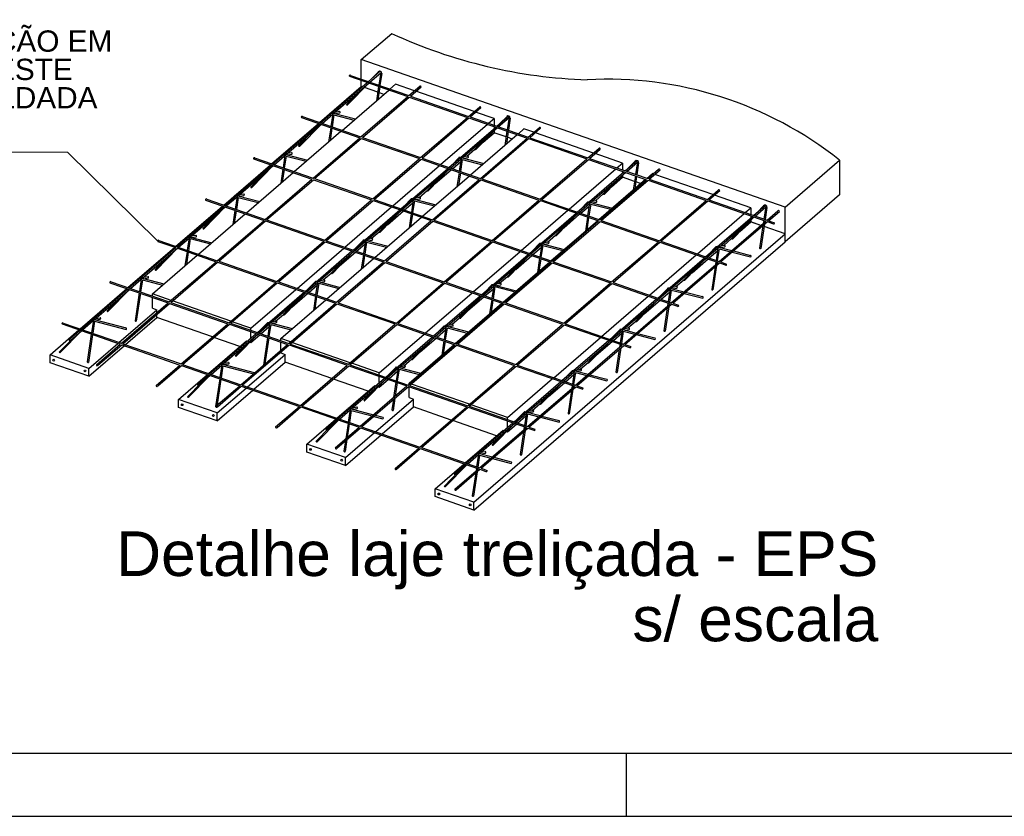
# Model space of a CAD drawing. Header units: millimetres. Extents: x 0 to 84.1, y 0 to 59.4.
# Tile 2 of 9: x 11.5 to 27.1, y 0 to 12.6. Entities that reach past the tile are written whole.
import ezdxf

# ---------------------------------------------------------------- set-up
doc = ezdxf.new("R2010")
doc.units = ezdxf.units.MM
doc.header["$MEASUREMENT"] = 0
doc.linetypes.add('NULL', pattern=[0])
doc.layers.add('CONTRAVENTAMENTOS', color=4, linetype='Continuous', lineweight=9)
doc.layers.add('DT-Título', color=3, linetype='Continuous', lineweight=20)
for name, color, linetype in [('Malha POP', 251, 'Continuous'), ('SEDUC_MARF', 1, 'Continuous'), ('SEDUC_MARGG', 7, 'Continuous'), ('Treliça', 251, 'Continuous'), ('Vinco sapata', 253, 'Continuous')]:
    doc.layers.add(name, color=color, linetype=linetype)
doc.layers.add('Vinco ConcUsi', color=7, linetype='Continuous', true_color=0x8c8c8c)
doc.styles.add('Arial', font='txt')

msp = doc.modelspace()

# ---------------------------------------------------------------- linework, layer by layer
at = {"layer": 'CONTRAVENTAMENTOS'}
for p, q in [((12.261, 10.501), (6.477, 10.501)), ((13.687, 9.098), (12.261, 10.501))]:
    msp.add_line(p, q, dxfattribs=at)
at = {"layer": 'Malha POP'}
for p, q in [((16.719, 11.703), (17.643, 11.382)), ((16.736, 11.718), (17.661, 11.397)), ((17.362, 11.501), (17.451, 11.578)), ((17.75, 11.474), (17.451, 11.578)), ((17.661, 11.397), (17.832, 11.545)), ((17.684, 11.389), (17.855, 11.537)), ((16.605, 10.848), (17.344, 11.486)), ((16.903, 10.744), (17.643, 11.382)), ((16.926, 10.736), (17.666, 11.374)), ((17.666, 11.374), (18.587, 11.053)), ((17.684, 11.389), (18.605, 11.069)), ((18.694, 11.145), (17.773, 11.466)), ((18.605, 11.069), (18.777, 11.217)), ((15.979, 11.066), (16.903, 10.744)), ((18.628, 11.061), (18.8, 11.209)), ((18.628, 11.061), (19.55, 10.74)), ((19.01, 11.036), (18.717, 11.137)), ((15.961, 11.05), (16.885, 10.729)), ((17.847, 10.416), (18.587, 11.053)), ((17.87, 10.408), (18.61, 11.045)), ((18.163, 10.306), (18.903, 10.944)), ((18.61, 11.045), (19.532, 10.725)), ((18.921, 10.959), (19.01, 11.036)), ((19.01, 11.036), (19.01, 10.928)), ((19.01, 10.907), (19.01, 10.878)), ((15.847, 10.195), (16.587, 10.833)), ((18.635, 10.142), (19.375, 10.78)), ((18.837, 10.662), (19.01, 10.811)), ((19.01, 10.838), (19.01, 10.811)), ((19.393, 10.795), (19.482, 10.872)), ((19.639, 10.817), (19.482, 10.872)), ((19.55, 10.74), (19.721, 10.888)), ((19.573, 10.732), (19.744, 10.88)), ((20.583, 10.489), (19.662, 10.809)), ((16.145, 10.092), (16.885, 10.729)), ((16.168, 10.084), (16.908, 10.721)), ((16.908, 10.721), (17.829, 10.401)), ((16.926, 10.736), (17.847, 10.416)), ((18.792, 10.088), (19.532, 10.725)), ((18.815, 10.08), (19.555, 10.717)), ((19.555, 10.717), (20.477, 10.397)), ((19.573, 10.732), (20.494, 10.412)), ((18.58, 10.44), (18.706, 10.549)), ((20.494, 10.412), (20.666, 10.56)), ((20.517, 10.404), (20.689, 10.552)), ((21.04, 10.33), (20.606, 10.481)), ((15.204, 10.397), (16.127, 10.076)), ((15.221, 10.413), (16.145, 10.092)), ((17.089, 9.763), (17.829, 10.401)), ((17.112, 9.755), (17.853, 10.393)), ((17.406, 9.653), (18.145, 10.291)), ((17.853, 10.393), (18.774, 10.072)), ((17.87, 10.408), (18.792, 10.088)), ((18.349, 10.242), (18.481, 10.355)), ((18.504, 10.375), (18.516, 10.385)), ((18.538, 10.405), (18.544, 10.41)), ((19.736, 9.759), (20.477, 10.397)), ((19.759, 9.751), (20.5, 10.389)), ((20.5, 10.389), (21.421, 10.068)), ((20.517, 10.404), (21.439, 10.084)), ((20.951, 10.253), (21.04, 10.33)), ((21.04, 10.33), (21.04, 10.222)), ((15.09, 9.542), (15.829, 10.18)), ((17.878, 9.489), (18.618, 10.127)), ((18.079, 10.009), (18.331, 10.226)), ((20.194, 9.6), (20.934, 10.238)), ((21.04, 10.201), (21.04, 10.172)), ((21.04, 10.133), (21.04, 10.105)), ((21.424, 10.089), (21.513, 10.166)), ((21.439, 10.084), (21.611, 10.232)), ((21.462, 10.076), (21.634, 10.224)), ((21.528, 10.16), (21.513, 10.166)), ((22.472, 9.832), (21.551, 10.152)), ((15.387, 9.439), (16.127, 10.076)), ((15.41, 9.431), (16.15, 10.068)), ((16.15, 10.068), (17.072, 9.748)), ((16.168, 10.084), (17.089, 9.763)), ((18.034, 9.435), (18.774, 10.072)), ((18.057, 9.427), (18.797, 10.064)), ((18.797, 10.064), (19.719, 9.744)), ((18.815, 10.08), (19.736, 9.759)), ((20.666, 9.436), (21.406, 10.074)), ((20.681, 9.431), (21.421, 10.068)), ((20.704, 9.423), (21.444, 10.06)), ((20.868, 9.956), (21.04, 10.105)), ((21.444, 10.06), (22.366, 9.74)), ((21.462, 10.076), (22.383, 9.755)), ((17.822, 9.788), (17.948, 9.896)), ((20.611, 9.734), (20.737, 9.843)), ((22.383, 9.755), (22.555, 9.903)), ((22.406, 9.747), (22.578, 9.895)), ((23.071, 9.624), (22.495, 9.824)), ((14.446, 9.745), (15.369, 9.424)), ((14.464, 9.76), (15.387, 9.439)), ((16.331, 9.111), (17.072, 9.748)), ((16.354, 9.103), (17.095, 9.74)), ((17.095, 9.74), (18.016, 9.42)), ((17.112, 9.755), (18.034, 9.435)), ((17.592, 9.589), (17.724, 9.703)), ((17.747, 9.722), (17.759, 9.733)), ((17.781, 9.752), (17.786, 9.757)), ((18.978, 9.107), (19.719, 9.744)), ((19.001, 9.099), (19.742, 9.736)), ((19.742, 9.736), (20.663, 9.416)), ((19.759, 9.751), (20.681, 9.431)), ((20.535, 9.669), (20.547, 9.679)), ((20.569, 9.699), (20.575, 9.704)), ((21.625, 9.103), (22.366, 9.74)), ((21.648, 9.095), (22.389, 9.732)), ((22.389, 9.732), (23.31, 9.412)), ((22.406, 9.747), (23.328, 9.427)), ((14.332, 8.889), (15.072, 9.527)), ((16.648, 9.001), (17.388, 9.638)), ((17.322, 9.356), (17.574, 9.573)), ((19.436, 8.947), (20.176, 9.585)), ((20.11, 9.303), (20.362, 9.52)), ((20.38, 9.536), (20.512, 9.649)), ((22.225, 8.894), (22.964, 9.532)), ((22.982, 9.547), (23.071, 9.624)), ((23.071, 9.624), (23.071, 9.516)), ((23.328, 9.427), (23.5, 9.575)), ((23.351, 9.419), (23.523, 9.567)), ((14.629, 8.786), (15.369, 9.424)), ((14.652, 8.778), (15.392, 9.416)), ((15.392, 9.416), (16.314, 9.095)), ((15.41, 9.431), (16.331, 9.111)), ((17.12, 8.836), (17.86, 9.474)), ((17.276, 8.782), (18.016, 9.42)), ((17.299, 8.774), (18.039, 9.412)), ((18.039, 9.412), (18.961, 9.091)), ((18.057, 9.427), (18.978, 9.107)), ((19.909, 8.783), (20.648, 9.421)), ((19.923, 8.778), (20.663, 9.416)), ((19.946, 8.77), (20.686, 9.408)), ((20.686, 9.408), (21.608, 9.087)), ((20.704, 9.423), (21.625, 9.103)), ((22.57, 8.774), (23.31, 9.412)), ((22.593, 8.766), (23.333, 9.404)), ((22.898, 9.25), (23.071, 9.399)), ((23.071, 9.495), (23.071, 9.466)), ((23.071, 9.427), (23.071, 9.399)), ((23.333, 9.404), (23.425, 9.372)), ((23.351, 9.419), (23.443, 9.387)), ((17.065, 9.135), (17.191, 9.243)), ((19.853, 9.082), (19.979, 9.19)), ((13.689, 9.092), (13.973, 8.993)), ((13.706, 9.107), (14.629, 8.786)), ((15.573, 8.458), (16.314, 9.095)), ((15.596, 8.45), (16.337, 9.087)), ((16.337, 9.087), (17.258, 8.767)), ((16.354, 9.103), (17.276, 8.782)), ((16.834, 8.936), (16.966, 9.05)), ((16.989, 9.069), (17.001, 9.08)), ((17.023, 9.099), (17.029, 9.104)), ((18.22, 8.454), (18.961, 9.091)), ((18.244, 8.446), (18.984, 9.083)), ((18.984, 9.083), (19.905, 8.763)), ((19.001, 9.099), (19.923, 8.778)), ((19.812, 9.046), (19.817, 9.051)), ((20.868, 8.45), (21.608, 9.087)), ((20.891, 8.442), (21.631, 9.079)), ((21.631, 9.079), (22.552, 8.759)), ((21.648, 9.095), (22.57, 8.774)), ((22.641, 9.029), (22.767, 9.137)), ((13.998, 8.984), (14.611, 8.771)), ((15.891, 8.348), (16.63, 8.985)), ((16.564, 8.703), (16.816, 8.921)), ((18.679, 8.295), (19.419, 8.932)), ((19.622, 8.883), (19.754, 8.997)), ((19.777, 9.016), (19.789, 9.027)), ((21.467, 8.242), (22.207, 8.879)), ((22.411, 8.83), (22.543, 8.944)), ((22.566, 8.963), (22.578, 8.974)), ((22.6, 8.993), (22.606, 8.998)), ((13.603, 8.261), (14.314, 8.874)), ((13.871, 8.134), (14.611, 8.771)), ((13.894, 8.126), (14.634, 8.763)), ((14.634, 8.763), (15.556, 8.443)), ((14.652, 8.778), (15.573, 8.458)), ((16.363, 8.184), (17.103, 8.821)), ((16.518, 8.13), (17.258, 8.767)), ((16.541, 8.122), (17.281, 8.759)), ((17.281, 8.759), (18.203, 8.439)), ((17.299, 8.774), (18.22, 8.454)), ((19.151, 8.13), (19.891, 8.768)), ((19.165, 8.126), (19.905, 8.763)), ((19.188, 8.118), (19.928, 8.755)), ((19.353, 8.65), (19.605, 8.868)), ((19.928, 8.755), (20.85, 8.435)), ((19.946, 8.77), (20.868, 8.45)), ((21.812, 8.122), (22.552, 8.759)), ((21.835, 8.114), (22.575, 8.751)), ((22.141, 8.597), (22.393, 8.814)), ((22.575, 8.751), (22.667, 8.719)), ((22.593, 8.766), (22.685, 8.734)), ((16.307, 8.482), (16.433, 8.59)), ((12.931, 8.439), (13.853, 8.118)), ((12.949, 8.454), (13.871, 8.134)), ((14.816, 7.805), (15.556, 8.443)), ((14.839, 7.797), (15.579, 8.435)), ((15.579, 8.435), (16.5, 8.114)), ((15.596, 8.45), (16.518, 8.13)), ((16.232, 8.417), (16.244, 8.427)), ((16.266, 8.446), (16.272, 8.451)), ((17.463, 7.801), (18.203, 8.439)), ((17.486, 7.793), (18.226, 8.431)), ((18.226, 8.431), (19.147, 8.11)), ((18.244, 8.446), (19.165, 8.126)), ((19.096, 8.429), (19.222, 8.537)), ((20.11, 7.797), (20.85, 8.435)), ((20.133, 7.789), (20.873, 8.427)), ((20.873, 8.427), (21.794, 8.106)), ((20.891, 8.442), (21.812, 8.122)), ((21.884, 8.376), (22.01, 8.484)), ((13.603, 8.227), (13.603, 8.261)), ((13.899, 8.158), (13.603, 8.261)), ((15.161, 7.719), (15.873, 8.332)), ((15.807, 8.05), (16.059, 8.268)), ((16.077, 8.283), (16.209, 8.397)), ((17.921, 7.642), (18.661, 8.279)), ((18.865, 8.23), (18.997, 8.344)), ((19.02, 8.364), (19.032, 8.374)), ((19.054, 8.393), (19.06, 8.398)), ((21.653, 8.177), (21.785, 8.291)), ((21.808, 8.31), (21.82, 8.321)), ((21.842, 8.34), (21.848, 8.345)), ((13.113, 7.481), (13.853, 8.118)), ((13.136, 7.473), (13.876, 8.11)), ((13.603, 8.036), (13.603, 8.205)), ((13.876, 8.11), (14.798, 7.79)), ((13.894, 8.126), (14.816, 7.805)), ((14.844, 7.829), (13.922, 8.15)), ((15.633, 7.555), (16.345, 8.168)), ((15.76, 7.477), (16.5, 8.114)), ((15.783, 7.469), (16.523, 8.106)), ((16.523, 8.106), (17.445, 7.786)), ((16.541, 8.122), (17.463, 7.801)), ((18.394, 7.478), (19.133, 8.115)), ((18.407, 7.473), (19.147, 8.11)), ((18.43, 7.465), (19.17, 8.102)), ((18.595, 7.997), (18.847, 8.215)), ((19.17, 8.102), (20.092, 7.782)), ((19.188, 8.118), (20.11, 7.797)), ((20.71, 7.589), (21.449, 8.226)), ((21.054, 7.469), (21.794, 8.106)), ((21.383, 7.944), (21.636, 8.162)), ((21.835, 8.114), (21.928, 8.082)), ((13.603, 8.036), (13.673, 8.011)), ((13.673, 7.964), (13.673, 8.011)), ((21.077, 7.461), (21.817, 8.098)), ((21.817, 8.098), (21.91, 8.066)), ((12.191, 7.801), (13.113, 7.481)), ((13.673, 7.886), (13.673, 7.936)), ((14.554, 7.58), (13.673, 7.886)), ((14.058, 7.153), (14.798, 7.79)), ((14.839, 7.797), (15.76, 7.477)), ((15.161, 7.719), (14.867, 7.821)), ((15.508, 7.793), (15.514, 7.798)), ((15.55, 7.829), (15.676, 7.938)), ((17.486, 7.793), (18.407, 7.473)), ((18.338, 7.776), (18.464, 7.885)), ((20.133, 7.789), (21.054, 7.469)), ((21.126, 7.723), (21.252, 7.832)), ((12.174, 7.786), (13.095, 7.466)), ((14.081, 7.145), (14.821, 7.782)), ((14.821, 7.782), (15.742, 7.462)), ((15.161, 7.685), (15.161, 7.719)), ((15.161, 7.561), (15.161, 7.664)), ((15.319, 7.63), (15.451, 7.744)), ((15.474, 7.764), (15.486, 7.774)), ((16.705, 7.149), (17.445, 7.786)), ((16.728, 7.141), (17.468, 7.778)), ((17.468, 7.778), (18.389, 7.458)), ((18.107, 7.577), (18.24, 7.691)), ((18.262, 7.711), (18.274, 7.721)), ((18.297, 7.74), (18.302, 7.745)), ((19.352, 7.145), (20.092, 7.782)), ((19.375, 7.137), (20.115, 7.774)), ((20.115, 7.774), (21.036, 7.454)), ((20.896, 7.524), (21.028, 7.638)), ((21.051, 7.658), (21.063, 7.668)), ((21.085, 7.687), (21.091, 7.692)), ((14.987, 7.43), (14.577, 7.572)), ((15.09, 7.519), (15.106, 7.513)), ((15.131, 7.505), (15.131, 7.504)), ((15.148, 7.499), (15.161, 7.494)), ((15.161, 7.494), (15.301, 7.615)), ((15.161, 7.494), (15.161, 7.512)), ((15.633, 7.521), (15.633, 7.555)), ((15.788, 7.501), (15.633, 7.555)), ((15.633, 7.368), (15.633, 7.5)), ((16.733, 7.173), (15.811, 7.493)), ((17.192, 7.013), (17.904, 7.627)), ((17.838, 7.345), (18.09, 7.562)), ((19.952, 6.936), (20.692, 7.573)), ((20.626, 7.291), (20.878, 7.509)), ((12.719, 7.142), (13.095, 7.466)), ((12.742, 7.134), (13.118, 7.458)), ((13.118, 7.458), (14.04, 7.137)), ((13.136, 7.473), (14.058, 7.153)), ((15.002, 6.824), (15.742, 7.462)), ((15.025, 6.816), (15.765, 7.454)), ((15.633, 7.33), (15.633, 7.34)), ((15.633, 7.33), (15.704, 7.305)), ((15.765, 7.454), (16.687, 7.133)), ((15.783, 7.469), (16.705, 7.149)), ((17.649, 6.82), (18.389, 7.458)), ((17.664, 6.849), (18.376, 7.462)), ((17.672, 6.812), (18.412, 7.45)), ((18.412, 7.45), (19.334, 7.129)), ((18.43, 7.465), (19.352, 7.145)), ((20.296, 6.816), (21.036, 7.454)), ((20.319, 6.808), (21.059, 7.446)), ((21.059, 7.446), (21.152, 7.413)), ((21.077, 7.461), (21.17, 7.429)), ((15.704, 7.18), (15.704, 7.305)), ((16.443, 6.923), (15.704, 7.18)), ((17.581, 7.123), (17.707, 7.232)), ((20.369, 7.07), (20.495, 7.179)), ((13.664, 6.813), (14.04, 7.137)), ((13.687, 6.805), (14.063, 7.129)), ((14.063, 7.129), (14.984, 6.809)), ((14.081, 7.145), (15.002, 6.824)), ((15.947, 6.496), (16.687, 7.133)), ((15.97, 6.488), (16.71, 7.125)), ((16.71, 7.125), (17.631, 6.805)), ((16.728, 7.141), (17.649, 6.82)), ((17.192, 7.013), (16.756, 7.165)), ((17.192, 6.979), (17.192, 7.013)), ((17.35, 6.924), (17.482, 7.038)), ((17.505, 7.058), (17.517, 7.068)), ((17.539, 7.087), (17.545, 7.092)), ((18.594, 6.492), (19.334, 7.129)), ((18.617, 6.484), (19.357, 7.121)), ((19.357, 7.121), (20.279, 6.801)), ((19.375, 7.137), (20.296, 6.816)), ((20.293, 7.005), (20.305, 7.015)), ((20.327, 7.034), (20.333, 7.039)), ((17.018, 6.724), (16.466, 6.915)), ((17.192, 6.855), (17.192, 6.958)), ((17.192, 6.788), (17.332, 6.909)), ((19.223, 6.307), (19.935, 6.921)), ((19.868, 6.639), (20.121, 6.856)), ((20.138, 6.871), (20.27, 6.985)), ((14.608, 6.485), (14.984, 6.809)), ((14.631, 6.477), (15.007, 6.801)), ((15.007, 6.801), (15.929, 6.481)), ((15.025, 6.816), (15.947, 6.496)), ((16.891, 6.168), (17.631, 6.805)), ((16.914, 6.16), (17.655, 6.797)), ((17.121, 6.813), (17.137, 6.807)), ((17.161, 6.799), (17.162, 6.798)), ((17.179, 6.793), (17.192, 6.788)), ((17.192, 6.788), (17.192, 6.806)), ((17.655, 6.797), (18.576, 6.477)), ((17.664, 6.833), (17.664, 6.849)), ((17.677, 6.844), (17.664, 6.849)), ((17.664, 6.624), (17.664, 6.794)), ((17.672, 6.812), (18.594, 6.492)), ((18.622, 6.516), (17.7, 6.836)), ((19.538, 6.164), (20.279, 6.801)), ((19.561, 6.156), (20.302, 6.793)), ((20.302, 6.793), (20.395, 6.761)), ((20.319, 6.808), (20.413, 6.776)), ((17.664, 6.624), (17.735, 6.599)), ((17.735, 6.474), (17.735, 6.599)), ((15.553, 6.157), (15.929, 6.481)), ((15.576, 6.149), (15.952, 6.473)), ((15.952, 6.473), (16.874, 6.152)), ((15.97, 6.488), (16.891, 6.168)), ((18.332, 6.267), (17.735, 6.474)), ((17.836, 5.839), (18.576, 6.477)), ((17.859, 5.831), (18.599, 6.469)), ((18.599, 6.469), (19.521, 6.148)), ((18.617, 6.484), (19.538, 6.164)), ((19.223, 6.307), (18.645, 6.508)), ((19.611, 6.417), (19.738, 6.526)), ((19.049, 6.018), (18.355, 6.259)), ((19.223, 6.273), (19.223, 6.307)), ((19.223, 6.149), (19.223, 6.252)), ((19.381, 6.218), (19.513, 6.332)), ((19.536, 6.352), (19.548, 6.362)), ((19.57, 6.381), (19.576, 6.386)), ((16.497, 5.828), (16.874, 6.152)), ((16.52, 5.82), (16.897, 6.144)), ((16.897, 6.144), (17.818, 5.824)), ((16.914, 6.16), (17.836, 5.839)), ((18.78, 5.511), (19.521, 6.148)), ((18.803, 5.503), (19.544, 6.14)), ((19.152, 6.107), (19.167, 6.101)), ((19.192, 6.093), (19.193, 6.093)), ((19.21, 6.087), (19.223, 6.082)), ((19.223, 6.082), (19.363, 6.203)), ((19.223, 6.082), (19.223, 6.1)), ((19.544, 6.14), (19.637, 6.108)), ((19.561, 6.156), (19.655, 6.123)), ((17.442, 5.5), (17.818, 5.824)), ((17.465, 5.492), (17.841, 5.816)), ((17.841, 5.816), (18.763, 5.496)), ((17.859, 5.831), (18.78, 5.511)), ((18.387, 5.172), (18.763, 5.496)), ((18.41, 5.164), (18.786, 5.488)), ((18.786, 5.488), (18.88, 5.455)), ((18.803, 5.503), (18.898, 5.47))]:
    msp.add_line(p, q, dxfattribs=at)
for centre, radius, start, end in [((16.729, 11.709), 0.0119, 50.7567, 210.7567), ((17.842, 11.537), 0.013, 0.8323, 140.8323), ((18.787, 11.208), 0.013, 0.8323, 140.8323), ((15.971, 11.056), 0.0119, 50.7567, 210.7567), ((19.731, 10.88), 0.013, 0.8323, 140.8323), ((20.676, 10.552), 0.013, 0.8323, 140.8323), ((15.214, 10.403), 0.0119, 50.7567, 210.7567), ((21.621, 10.223), 0.013, 0.8323, 140.8323), ((22.565, 9.895), 0.013, 0.8323, 140.8323), ((14.456, 9.751), 0.0119, 50.7567, 210.7567), ((23.51, 9.567), 0.013, 0.8323, 140.8323), ((23.434, 9.38), 0.0117, 220.7567, 40.7567), ((13.699, 9.098), 0.0119, 50.7567, 210.7567), ((22.676, 8.727), 0.0117, 220.7567, 40.7567), ((12.941, 8.445), 0.0119, 50.7567, 210.7567), ((21.919, 8.074), 0.0117, 220.7567, 40.7567), ((12.184, 7.792), 0.0119, 50.7567, 210.7567), ((21.161, 7.421), 0.0117, 220.7567, 40.7567), ((12.731, 7.138), 0.0122, 160.8323, 340.8323), ((13.675, 6.809), 0.0122, 160.8323, 340.8323), ((20.404, 6.768), 0.0117, 220.7567, 40.7567), ((14.62, 6.481), 0.0122, 160.8323, 340.8323), ((15.564, 6.153), 0.0122, 160.8323, 340.8323), ((19.646, 6.115), 0.0117, 220.7567, 40.7567), ((16.509, 5.824), 0.0122, 160.8323, 340.8323), ((17.453, 5.496), 0.0122, 160.8323, 340.8323), ((18.889, 5.462), 0.0117, 220.7567, 40.7567), ((18.398, 5.168), 0.0122, 160.8323, 340.8323)]:
    msp.add_arc(centre, radius, start, end, dxfattribs=at)
at = {"layer": 'SEDUC_MARF'}
msp.add_line((21.1, 1), (21.1, 0), dxfattribs=at)
msp.add_lwpolyline([(84.1, 59.4), (0, 59.4), (0, 0), (84.1, 0)], close=True, dxfattribs=at)
at = {"layer": 'SEDUC_MARGG'}
msp.add_lwpolyline([(2.5, 1), (83.1, 1), (83.1, 58.4), (2.5, 58.4)], close=True, dxfattribs=at)
at = {"layer": 'Treliça'}
for p, q in [((17.02, 11.62), (17.209, 11.782)), ((17.045, 11.611), (17.215, 11.757)), ((17.082, 11.672), (17.177, 11.77)), ((17.215, 11.761), (17.185, 11.562)), ((17.233, 11.747), (17.204, 11.556)), ((16.263, 10.967), (17.003, 11.604)), ((16.475, 11.119), (17.028, 11.596)), ((16.691, 11.25), (17.029, 11.595)), ((17.182, 11.542), (17.149, 11.317)), ((17.201, 11.535), (17.172, 11.337)), ((16.675, 11.256), (16.894, 11.481)), ((16.288, 10.958), (16.457, 11.104)), ((16.324, 11.019), (16.42, 11.117)), ((16.457, 11.108), (16.428, 10.909)), ((16.429, 11.127), (16.454, 11.131)), ((16.475, 11.094), (16.447, 10.903)), ((16.471, 11.12), (16.816, 11.03)), ((16.475, 11.094), (16.793, 11.011)), ((16.496, 11.138), (16.564, 11.149)), ((16.498, 11.113), (16.567, 11.124)), ((19.051, 10.914), (19.24, 11.076)), ((19.112, 10.966), (19.208, 11.064)), ((15.505, 10.314), (16.245, 10.951)), ((15.53, 10.305), (16.27, 10.943)), ((15.934, 10.598), (16.271, 10.942)), ((19.076, 10.905), (19.246, 11.051)), ((19.246, 11.055), (19.216, 10.856)), ((19.264, 11.041), (19.235, 10.85)), ((15.917, 10.603), (16.137, 10.828)), ((16.425, 10.889), (16.391, 10.664)), ((16.444, 10.882), (16.414, 10.684)), ((18.294, 10.261), (19.034, 10.898)), ((18.505, 10.413), (19.058, 10.89)), ((18.705, 10.55), (18.925, 10.775)), ((18.722, 10.545), (19.059, 10.889)), ((19.213, 10.836), (19.18, 10.611)), ((19.232, 10.829), (19.203, 10.631)), ((15.567, 10.367), (15.662, 10.464)), ((15.7, 10.456), (15.67, 10.257)), ((15.672, 10.474), (15.696, 10.478)), ((15.718, 10.441), (15.689, 10.25)), ((15.714, 10.467), (16.058, 10.377)), ((15.718, 10.441), (16.036, 10.358)), ((15.739, 10.485), (15.807, 10.496)), ((15.74, 10.46), (15.809, 10.471)), ((18.527, 10.432), (18.595, 10.443)), ((14.748, 9.661), (15.488, 10.299)), ((14.96, 9.813), (15.513, 10.29)), ((15.176, 9.945), (15.514, 10.29)), ((18.319, 10.252), (18.487, 10.398)), ((18.355, 10.314), (18.451, 10.411)), ((18.488, 10.403), (18.459, 10.204)), ((18.46, 10.421), (18.485, 10.425)), ((18.506, 10.388), (18.478, 10.197)), ((18.502, 10.414), (18.846, 10.324)), ((18.506, 10.388), (18.824, 10.305)), ((18.529, 10.407), (18.597, 10.418)), ((21.082, 10.208), (21.27, 10.37)), ((21.107, 10.199), (21.276, 10.345)), ((21.143, 10.26), (21.239, 10.358)), ((21.276, 10.35), (21.247, 10.15)), ((21.294, 10.335), (21.266, 10.144)), ((15.16, 9.951), (15.379, 10.175)), ((15.667, 10.236), (15.634, 10.011)), ((15.686, 10.23), (15.657, 10.031)), ((17.536, 9.608), (18.276, 10.246)), ((17.561, 9.599), (18.301, 10.237)), ((17.964, 9.892), (18.302, 10.237)), ((18.456, 10.183), (18.422, 9.958)), ((18.475, 10.177), (18.445, 9.978)), ((20.325, 9.555), (21.064, 10.192)), ((20.536, 9.707), (21.089, 10.184)), ((20.753, 9.839), (21.09, 10.183)), ((21.244, 10.13), (21.21, 9.905)), ((17.948, 9.897), (18.168, 10.122)), ((20.736, 9.844), (20.956, 10.069)), ((21.263, 10.123), (21.233, 9.925)), ((14.914, 9.821), (14.939, 9.825)), ((14.956, 9.814), (15.301, 9.724)), ((14.981, 9.832), (15.049, 9.843)), ((14.983, 9.807), (15.052, 9.818)), ((14.773, 9.652), (14.942, 9.798)), ((14.809, 9.714), (14.905, 9.811)), ((14.942, 9.803), (14.913, 9.604)), ((14.96, 9.788), (14.932, 9.597)), ((14.96, 9.788), (15.278, 9.705)), ((17.597, 9.661), (17.693, 9.758)), ((17.731, 9.75), (17.701, 9.551)), ((17.702, 9.768), (17.727, 9.772)), ((17.749, 9.735), (17.72, 9.544)), ((17.745, 9.761), (18.089, 9.671)), ((17.749, 9.735), (18.067, 9.652)), ((17.77, 9.779), (17.837, 9.79)), ((17.771, 9.754), (17.84, 9.765)), ((20.349, 9.546), (20.518, 9.692)), ((20.386, 9.608), (20.481, 9.705)), ((20.519, 9.697), (20.489, 9.498)), ((20.491, 9.715), (20.515, 9.719)), ((20.537, 9.682), (20.508, 9.491)), ((20.533, 9.708), (20.877, 9.618)), ((20.537, 9.682), (20.855, 9.599)), ((20.558, 9.726), (20.626, 9.737)), ((20.559, 9.701), (20.628, 9.712)), ((23.113, 9.502), (23.301, 9.664)), ((13.991, 9.008), (14.73, 9.646)), ((14.202, 9.161), (14.755, 9.637)), ((14.402, 9.298), (14.622, 9.522)), ((14.419, 9.292), (14.756, 9.637)), ((14.91, 9.583), (14.876, 9.359)), ((14.929, 9.577), (14.899, 9.378)), ((16.779, 8.955), (17.519, 9.593)), ((16.99, 9.107), (17.543, 9.584)), ((17.207, 9.239), (17.544, 9.584)), ((17.698, 9.53), (17.665, 9.306)), ((17.717, 9.524), (17.688, 9.325)), ((19.567, 8.902), (20.307, 9.54)), ((19.592, 8.893), (20.332, 9.531)), ((19.995, 9.186), (20.333, 9.531)), ((23.138, 9.493), (23.307, 9.639)), ((23.174, 9.555), (23.27, 9.652)), ((23.307, 9.644), (23.278, 9.445)), ((23.325, 9.629), (23.297, 9.438)), ((17.19, 9.245), (17.41, 9.469)), ((19.979, 9.192), (20.199, 9.416)), ((20.486, 9.477), (20.453, 9.252)), ((20.505, 9.471), (20.476, 9.272)), ((22.355, 8.849), (23.095, 9.487)), ((22.567, 9.001), (23.12, 9.478)), ((22.767, 9.138), (22.987, 9.363)), ((22.784, 9.133), (23.121, 9.478)), ((23.286, 9.363), (23.228, 8.978)), ((23.275, 9.424), (23.267, 9.375)), ((23.294, 9.418), (23.29, 9.395)), ((14.224, 9.179), (14.292, 9.19)), ((23.263, 9.343), (23.209, 8.985)), ((14.015, 9), (14.184, 9.145)), ((14.052, 9.061), (14.147, 9.159)), ((14.185, 9.15), (14.155, 8.951)), ((14.157, 9.169), (14.181, 9.173)), ((14.203, 9.135), (14.174, 8.944)), ((14.199, 9.161), (14.543, 9.071)), ((14.203, 9.135), (14.521, 9.052)), ((14.225, 9.154), (14.294, 9.165)), ((16.804, 8.946), (16.972, 9.092)), ((16.84, 9.008), (16.936, 9.106)), ((16.973, 9.097), (16.944, 8.898)), ((16.945, 9.116), (16.97, 9.119)), ((16.991, 9.082), (16.963, 8.891)), ((16.987, 9.108), (17.331, 9.018)), ((16.991, 9.082), (17.309, 8.999)), ((17.012, 9.126), (17.08, 9.137)), ((17.014, 9.101), (17.082, 9.112)), ((19.628, 8.955), (19.724, 9.052)), ((19.762, 9.044), (19.732, 8.845)), ((19.733, 9.062), (19.758, 9.066)), ((19.776, 9.055), (20.12, 8.965)), ((19.801, 9.073), (19.868, 9.084)), ((19.802, 9.048), (19.871, 9.059)), ((13.233, 8.355), (13.973, 8.993)), ((13.445, 8.508), (13.998, 8.984)), ((13.661, 8.639), (13.999, 8.984)), ((14.152, 8.931), (14.119, 8.706)), ((14.171, 8.924), (14.142, 8.726)), ((16.021, 8.302), (16.761, 8.94)), ((16.233, 8.455), (16.786, 8.931)), ((16.45, 8.586), (16.787, 8.931)), ((18.81, 8.249), (19.549, 8.887)), ((19.779, 9.029), (19.751, 8.838)), ((19.779, 9.029), (20.097, 8.946)), ((22.38, 8.84), (22.549, 8.986)), ((22.417, 8.902), (22.512, 8.999)), ((22.55, 8.991), (22.52, 8.792)), ((22.521, 9.009), (22.546, 9.013)), ((22.568, 8.976), (22.539, 8.785)), ((22.564, 9.002), (22.771, 8.948)), ((22.568, 8.976), (22.749, 8.929)), ((22.589, 9.02), (22.657, 9.031)), ((22.59, 8.995), (22.659, 9.006)), ((22.774, 8.922), (23.067, 8.846)), ((22.796, 8.941), (23.066, 8.871)), ((13.645, 8.645), (13.864, 8.87)), ((16.433, 8.592), (16.653, 8.816)), ((16.941, 8.877), (16.907, 8.653)), ((16.96, 8.871), (16.93, 8.672)), ((19.021, 8.402), (19.574, 8.878)), ((19.221, 8.539), (19.441, 8.763)), ((19.238, 8.533), (19.575, 8.878)), ((19.729, 8.824), (19.696, 8.6)), ((19.748, 8.818), (19.718, 8.619)), ((21.598, 8.196), (22.338, 8.834)), ((21.623, 8.187), (22.362, 8.825)), ((22.026, 8.48), (22.364, 8.825)), ((22.517, 8.771), (22.51, 8.723)), ((22.536, 8.765), (22.533, 8.742)), ((22.01, 8.486), (22.229, 8.71)), ((22.505, 8.691), (22.452, 8.332)), ((22.528, 8.711), (22.471, 8.325)), ((13.258, 8.347), (13.427, 8.492)), ((13.258, 8.347), (13.427, 8.492)), ((13.294, 8.408), (13.39, 8.506)), ((13.427, 8.497), (13.398, 8.298)), ((13.399, 8.516), (13.424, 8.52)), ((13.445, 8.483), (13.417, 8.291)), ((13.441, 8.509), (13.786, 8.419)), ((13.445, 8.483), (13.763, 8.399)), ((13.466, 8.527), (13.534, 8.537)), ((13.468, 8.502), (13.537, 8.513)), ((16.046, 8.294), (16.215, 8.439)), ((16.082, 8.355), (16.178, 8.453)), ((16.216, 8.444), (16.186, 8.245)), ((16.187, 8.463), (16.212, 8.467)), ((16.234, 8.429), (16.205, 8.238)), ((16.23, 8.455), (16.574, 8.365)), ((16.234, 8.429), (16.552, 8.346)), ((16.255, 8.473), (16.322, 8.484)), ((16.256, 8.449), (16.325, 8.459)), ((18.976, 8.41), (19, 8.414)), ((19.043, 8.42), (19.111, 8.431)), ((12.476, 7.702), (13.215, 8.34)), ((12.687, 7.855), (13.24, 8.331)), ((12.904, 7.986), (13.241, 8.331)), ((13.065, 8.18), (13.24, 8.331)), ((13.395, 8.278), (13.33, 7.838)), ((13.414, 8.271), (13.349, 7.832)), ((15.264, 7.649), (16.004, 8.287)), ((15.475, 7.802), (16.028, 8.278)), ((15.692, 7.933), (16.029, 8.278)), ((18.834, 8.241), (19.003, 8.386)), ((18.871, 8.302), (18.966, 8.4)), ((19.004, 8.391), (18.974, 8.192)), ((19.022, 8.376), (18.993, 8.185)), ((19.018, 8.402), (19.362, 8.312)), ((19.022, 8.376), (19.34, 8.293)), ((19.045, 8.395), (19.113, 8.406)), ((21.659, 8.249), (21.755, 8.347)), ((21.792, 8.338), (21.763, 8.139)), ((21.764, 8.357), (21.789, 8.361)), ((21.81, 8.323), (21.782, 8.132)), ((21.806, 8.349), (22.014, 8.295)), ((21.81, 8.323), (21.991, 8.276)), ((21.831, 8.367), (21.899, 8.378)), ((21.833, 8.342), (21.902, 8.353)), ((22.016, 8.269), (22.309, 8.193)), ((22.038, 8.289), (22.308, 8.218)), ((12.887, 7.992), (13.107, 8.217)), ((15.675, 7.939), (15.895, 8.164)), ((16.183, 8.225), (16.15, 8)), ((16.202, 8.218), (16.173, 8.02)), ((18.052, 7.596), (18.792, 8.234)), ((18.264, 7.749), (18.817, 8.225)), ((18.464, 7.886), (18.684, 8.111)), ((18.48, 7.88), (18.818, 8.225)), ((18.971, 8.172), (18.938, 7.947)), ((18.99, 8.165), (18.961, 7.967)), ((20.84, 7.543), (21.58, 8.181)), ((21.052, 7.696), (21.605, 8.172)), ((21.269, 7.827), (21.606, 8.172)), ((21.76, 8.118), (21.753, 8.07)), ((21.779, 8.112), (21.776, 8.09)), ((21.252, 7.833), (21.472, 8.057)), ((21.748, 8.039), (21.694, 7.679)), ((21.771, 8.058), (21.713, 7.672)), ((12.5, 7.694), (12.669, 7.839)), ((12.537, 7.755), (12.632, 7.853)), ((12.67, 7.844), (12.64, 7.645)), ((12.642, 7.863), (12.666, 7.867)), ((12.688, 7.83), (12.659, 7.639)), ((12.684, 7.856), (13.186, 7.725)), ((12.688, 7.83), (13.187, 7.699)), ((12.709, 7.874), (12.777, 7.884)), ((12.71, 7.849), (12.779, 7.86)), ((15.325, 7.702), (15.421, 7.8)), ((15.458, 7.791), (15.429, 7.592)), ((15.43, 7.81), (15.455, 7.814)), ((15.472, 7.803), (15.816, 7.713)), ((15.497, 7.821), (15.565, 7.831)), ((15.499, 7.796), (15.567, 7.807)), ((12.146, 7.333), (12.484, 7.678)), ((12.291, 7.544), (12.458, 7.687)), ((12.307, 7.527), (12.483, 7.679)), ((14.506, 6.997), (15.246, 7.634)), ((15.289, 7.641), (15.458, 7.786)), ((15.289, 7.641), (15.458, 7.786)), ((15.476, 7.777), (15.448, 7.586)), ((15.476, 7.777), (15.794, 7.693)), ((18.077, 7.588), (18.246, 7.733)), ((18.113, 7.649), (18.209, 7.747)), ((18.247, 7.738), (18.217, 7.539)), ((18.218, 7.757), (18.243, 7.761)), ((18.264, 7.724), (18.236, 7.532)), ((18.261, 7.75), (18.605, 7.66)), ((18.264, 7.724), (18.583, 7.64)), ((18.286, 7.768), (18.353, 7.778)), ((18.287, 7.743), (18.356, 7.754)), ((20.865, 7.535), (21.034, 7.68)), ((20.902, 7.596), (20.997, 7.694)), ((21.035, 7.685), (21.005, 7.486)), ((21.007, 7.704), (21.031, 7.708)), ((21.053, 7.67), (21.024, 7.479)), ((21.049, 7.696), (21.256, 7.642)), ((21.053, 7.67), (21.233, 7.623)), ((21.074, 7.714), (21.142, 7.725)), ((21.075, 7.69), (21.144, 7.7)), ((21.28, 7.636), (21.551, 7.565)), ((12.13, 7.339), (12.349, 7.564)), ((12.637, 7.625), (12.572, 7.185)), ((12.656, 7.618), (12.591, 7.179)), ((14.718, 7.149), (15.271, 7.626)), ((14.918, 7.286), (15.138, 7.511)), ((14.935, 7.28), (15.272, 7.625)), ((15.095, 7.474), (15.271, 7.626)), ((15.426, 7.572), (15.36, 7.132)), ((15.445, 7.565), (15.383, 7.153)), ((17.295, 6.943), (18.034, 7.581)), ((17.506, 7.096), (18.059, 7.572)), ((17.723, 7.227), (18.06, 7.572)), ((18.214, 7.519), (18.181, 7.294)), ((18.233, 7.512), (18.203, 7.314)), ((20.083, 6.89), (20.823, 7.528)), ((20.295, 7.043), (20.848, 7.519)), ((20.511, 7.174), (20.849, 7.519)), ((21.258, 7.617), (21.552, 7.54)), ((17.706, 7.233), (17.926, 7.458)), ((20.495, 7.18), (20.714, 7.405)), ((20.99, 7.386), (20.937, 7.026)), ((21.013, 7.406), (20.956, 7.02)), ((21.002, 7.466), (20.995, 7.418)), ((21.021, 7.459), (21.018, 7.438)), ((14.74, 7.168), (14.807, 7.179)), ((14.531, 6.988), (14.7, 7.133)), ((14.568, 7.049), (14.663, 7.147)), ((14.701, 7.138), (14.671, 6.939)), ((14.672, 7.157), (14.697, 7.161)), ((14.719, 7.124), (14.69, 6.933)), ((14.715, 7.15), (15.216, 7.019)), ((14.719, 7.124), (15.203, 6.997)), ((14.741, 7.143), (14.81, 7.154)), ((17.319, 6.935), (17.488, 7.08)), ((17.319, 6.935), (17.488, 7.08)), ((17.356, 6.996), (17.451, 7.094)), ((17.489, 7.085), (17.459, 6.886)), ((17.461, 7.104), (17.485, 7.108)), ((17.507, 7.071), (17.478, 6.88)), ((17.503, 7.097), (17.847, 7.007)), ((17.507, 7.071), (17.825, 6.988)), ((17.528, 7.115), (17.596, 7.126)), ((17.53, 7.09), (17.598, 7.101)), ((20.108, 6.882), (20.277, 7.027)), ((20.144, 6.943), (20.24, 7.041)), ((20.277, 7.032), (20.248, 6.833)), ((20.249, 7.051), (20.274, 7.055)), ((20.295, 7.018), (20.267, 6.827)), ((20.291, 7.044), (20.498, 6.99)), ((20.295, 7.018), (20.475, 6.971)), ((20.316, 7.062), (20.384, 7.072)), ((20.318, 7.037), (20.387, 7.048)), ((14.16, 6.633), (14.38, 6.858)), ((14.177, 6.627), (14.514, 6.972)), ((14.322, 6.838), (14.489, 6.981)), ((14.338, 6.821), (14.513, 6.973)), ((14.668, 6.919), (14.603, 6.479)), ((14.687, 6.912), (14.622, 6.473)), ((16.537, 6.291), (17.277, 6.928)), ((16.749, 6.443), (17.302, 6.92)), ((16.965, 6.574), (17.303, 6.919)), ((17.126, 6.768), (17.302, 6.92)), ((17.456, 6.866), (17.42, 6.623)), ((17.475, 6.859), (17.443, 6.643)), ((19.325, 6.238), (20.065, 6.875)), ((19.537, 6.39), (20.09, 6.867)), ((19.754, 6.521), (20.091, 6.866)), ((20.5, 6.964), (20.794, 6.887)), ((20.522, 6.983), (20.793, 6.912)), ((16.949, 6.58), (17.169, 6.805)), ((19.737, 6.527), (19.957, 6.752)), ((20.233, 6.734), (20.179, 6.373)), ((20.256, 6.754), (20.198, 6.367)), ((20.245, 6.813), (20.238, 6.766)), ((20.264, 6.806), (20.261, 6.786)), ((17.416, 6.591), (17.391, 6.426)), ((17.439, 6.611), (17.41, 6.42)), ((16.562, 6.282), (16.731, 6.428)), ((16.598, 6.343), (16.694, 6.441)), ((16.732, 6.432), (16.702, 6.233)), ((16.703, 6.451), (16.728, 6.455)), ((16.749, 6.418), (16.721, 6.227)), ((16.746, 6.444), (17.103, 6.35)), ((16.749, 6.418), (17.081, 6.331)), ((16.771, 6.462), (16.838, 6.473)), ((16.772, 6.437), (16.841, 6.448)), ((19.387, 6.29), (19.482, 6.388)), ((19.492, 6.398), (19.516, 6.402)), ((19.534, 6.391), (19.74, 6.337)), ((19.559, 6.409), (19.627, 6.42)), ((19.56, 6.384), (19.629, 6.395)), ((16.208, 5.922), (16.545, 6.266)), ((16.353, 6.132), (16.519, 6.275)), ((16.369, 6.116), (16.544, 6.267)), ((17.106, 6.325), (17.249, 6.287)), ((17.128, 6.344), (17.247, 6.313)), ((19.35, 6.229), (19.519, 6.375)), ((19.35, 6.229), (19.519, 6.375)), ((19.52, 6.379), (19.49, 6.18)), ((19.538, 6.365), (19.509, 6.174)), ((19.538, 6.365), (19.717, 6.318)), ((19.742, 6.311), (20.037, 6.234)), ((19.764, 6.33), (20.036, 6.26)), ((16.191, 5.927), (16.412, 6.153)), ((16.699, 6.213), (16.663, 5.971)), ((16.718, 6.206), (16.686, 5.991)), ((18.568, 5.585), (19.308, 6.222)), ((18.78, 5.737), (19.333, 6.214)), ((18.98, 5.874), (19.199, 6.099)), ((18.996, 5.868), (19.334, 6.213)), ((19.157, 6.062), (19.333, 6.214)), ((19.476, 6.082), (19.422, 5.72)), ((19.499, 6.102), (19.441, 5.714)), ((19.487, 6.16), (19.48, 6.114)), ((19.506, 6.153), (19.503, 6.133)), ((16.658, 5.939), (16.634, 5.774)), ((16.681, 5.959), (16.653, 5.767)), ((18.801, 5.756), (18.869, 5.767)), ((18.593, 5.576), (18.762, 5.722)), ((18.629, 5.637), (18.725, 5.735)), ((18.762, 5.727), (18.733, 5.527)), ((18.734, 5.745), (18.759, 5.749)), ((18.78, 5.712), (18.752, 5.521)), ((18.776, 5.738), (18.982, 5.684)), ((18.78, 5.712), (18.959, 5.665)), ((18.803, 5.731), (18.872, 5.742)), ((18.984, 5.659), (19.279, 5.581)), ((19.007, 5.678), (19.278, 5.607)), ((18.239, 5.216), (18.576, 5.56)), ((18.384, 5.426), (18.55, 5.569)), ((18.4, 5.41), (18.575, 5.561)), ((18.73, 5.507), (18.723, 5.461)), ((18.749, 5.5), (18.746, 5.481)), ((18.222, 5.221), (18.442, 5.446)), ((18.718, 5.43), (18.664, 5.068)), ((18.741, 5.449), (18.684, 5.061))]:
    msp.add_line(p, q, dxfattribs=at)
for centre, radius, start, end in [((17.202, 11.752), 0.0309, 351.0417, 143.5092), ((16.685, 11.259), 0.0108, 196.1063, 305.5583), ((16.561, 11.136), 0.0134, 297.1468, 74.4829), ((19.233, 11.046), 0.0309, 351.0417, 143.5092), ((15.927, 10.606), 0.0108, 196.1063, 305.5583), ((15.803, 10.483), 0.0134, 297.1468, 74.4829), ((18.591, 10.43), 0.0134, 297.1468, 74.4829), ((18.716, 10.553), 0.0108, 196.1063, 305.5583), ((21.264, 10.34), 0.0309, 351.0417, 143.5092), ((15.046, 9.83), 0.0134, 297.1468, 74.4829), ((15.17, 9.954), 0.0108, 196.1063, 305.5583), ((17.958, 9.9), 0.0108, 196.1063, 305.5583), ((20.747, 9.847), 0.0108, 196.1063, 305.5583), ((17.834, 9.777), 0.0134, 297.1468, 74.4829), ((20.622, 9.724), 0.0134, 297.1468, 74.4829), ((23.295, 9.634), 0.0309, 351.0417, 143.5092), ((14.288, 9.177), 0.0134, 297.1468, 74.4829), ((14.412, 9.301), 0.0108, 196.1063, 305.5583), ((17.201, 9.248), 0.0108, 196.1063, 305.5583), ((19.989, 9.195), 0.0108, 196.1063, 305.5583), ((17.076, 9.124), 0.0134, 297.1468, 74.4829), ((19.865, 9.071), 0.0134, 297.1468, 74.4829), ((22.777, 9.141), 0.0108, 196.1063, 305.5583), ((22.653, 9.018), 0.0134, 297.1468, 74.4829), ((23.222, 8.99), 0.0133, 201.6544, 300.0102), ((23.062, 8.858), 0.0134, 291.4754, 74.4829), ((13.655, 8.648), 0.0108, 196.1063, 305.5583), ((16.443, 8.595), 0.0108, 196.1063, 305.5583), ((13.531, 8.524), 0.0134, 297.1468, 74.4829), ((16.319, 8.471), 0.0134, 297.1468, 74.4829), ((19.107, 8.418), 0.0134, 297.1468, 74.4829), ((19.232, 8.542), 0.0108, 196.1063, 305.5583), ((22.02, 8.489), 0.0108, 196.1063, 305.5583), ((21.895, 8.365), 0.0134, 297.1468, 74.4829), ((22.464, 8.337), 0.0133, 201.6544, 300.0102), ((22.304, 8.205), 0.0134, 291.4754, 74.4829), ((12.897, 7.995), 0.0108, 196.1063, 305.5583), ((12.773, 7.872), 0.0134, 297.1468, 74.4829), ((13.342, 7.843), 0.0133, 201.6544, 300.0102), ((15.561, 7.819), 0.0134, 297.1468, 74.4829), ((15.686, 7.942), 0.0108, 196.1063, 305.5583), ((18.474, 7.889), 0.0108, 196.1063, 305.5583), ((21.262, 7.836), 0.0108, 196.1063, 305.5583), ((13.182, 7.712), 0.0134, 291.4754, 74.4829), ((18.35, 7.765), 0.0134, 297.1468, 74.4829), ((21.138, 7.712), 0.0134, 297.1468, 74.4829), ((21.707, 7.684), 0.0133, 201.6544, 300.0102), ((12.298, 7.534), 0.0119, 114.5398, 329.388), ((21.547, 7.552), 0.0134, 291.4754, 74.4829), ((12.14, 7.342), 0.0108, 196.1063, 305.5583), ((12.584, 7.19), 0.0133, 201.6544, 300.0102), ((14.804, 7.166), 0.0134, 297.1468, 74.4829), ((14.928, 7.289), 0.0108, 196.1063, 305.5583), ((17.717, 7.236), 0.0108, 196.1063, 305.5583), ((20.505, 7.183), 0.0108, 196.1063, 305.5583), ((15.213, 7.006), 0.0134, 40.695, 74.4829), ((17.592, 7.113), 0.0134, 297.1468, 74.4829), ((20.38, 7.06), 0.0134, 297.1468, 74.4829), ((20.949, 7.031), 0.0133, 201.6544, 300.0102), ((20.789, 6.9), 0.0134, 291.4754, 74.4829), ((14.329, 6.828), 0.0116, 124.7174, 324.4287), ((14.171, 6.636), 0.0108, 196.1063, 305.5583), ((16.959, 6.583), 0.0108, 196.1063, 305.5583), ((14.615, 6.484), 0.0133, 201.6544, 300.0102), ((16.835, 6.46), 0.0134, 297.1468, 74.4829), ((17.404, 6.431), 0.0133, 201.6544, 300.0102), ((19.623, 6.407), 0.0134, 297.1468, 74.4829), ((19.747, 6.53), 0.0108, 196.1063, 305.5583), ((17.244, 6.3), 0.0134, 291.4754, 74.4829), ((20.032, 6.247), 0.0134, 291.4754, 74.4829), ((20.192, 6.378), 0.0133, 201.6544, 300.0102), ((16.36, 6.122), 0.0119, 119.4562, 332.9078), ((16.202, 5.93), 0.0108, 196.1063, 305.5583), ((16.646, 5.778), 0.0133, 201.6544, 300.0102), ((18.866, 5.754), 0.0134, 297.1468, 74.4829), ((18.99, 5.877), 0.0108, 196.1063, 305.5583), ((19.434, 5.725), 0.0133, 201.6544, 300.0102), ((19.274, 5.594), 0.0134, 291.4754, 74.4829), ((18.39, 5.416), 0.0116, 124.7174, 324.4287), ((18.232, 5.224), 0.0108, 196.1063, 305.5583), ((18.677, 5.073), 0.0133, 201.6544, 300.0102)]:
    msp.add_arc(centre, radius, start, end, dxfattribs=at)
for centre, start_param, end_param in [((16.43, 11.115), 0.05003, 1.370856), ((16.467, 11.108), 5.870733, 7.853981), ((15.672, 10.462), 0.05003, 1.370856), ((15.71, 10.456), 5.870733, 7.853981), ((18.46, 10.409), 0.05003, 1.370856), ((18.498, 10.403), 5.870733, 7.853981), ((14.915, 9.809), 0.05003, 1.370856), ((14.952, 9.803), 5.870733, 7.853981), ((17.703, 9.756), 0.05003, 1.370856), ((17.741, 9.75), 5.870733, 7.853981), ((20.491, 9.703), 0.05003, 1.370856), ((20.529, 9.697), 5.870733, 7.853981), ((14.157, 9.156), 0.05003, 1.370856), ((14.195, 9.15), 5.870733, 7.853981), ((16.945, 9.103), 0.05003, 1.370856), ((16.983, 9.097), 5.870733, 7.853981), ((19.734, 9.05), 0.05003, 1.370856), ((19.772, 9.044), 5.870733, 7.853981), ((22.522, 8.997), 0.05003, 1.370856), ((22.522, 8.997), 0.05003, 1.370856), ((22.56, 8.991), 5.870733, 7.853981), ((13.4, 8.503), 0.05003, 1.370856), ((13.437, 8.497), 5.870733, 7.853981), ((16.188, 8.45), 0.05003, 1.370856), ((16.226, 8.444), 5.870733, 7.853981), ((18.976, 8.397), 0.05003, 1.370856), ((19.014, 8.391), 5.870733, 7.853981), ((21.764, 8.344), 0.05003, 1.370856), ((21.802, 8.338), 5.870733, 7.853981), ((12.642, 7.85), 0.05003, 1.370856), ((12.68, 7.844), 5.870733, 7.853981), ((15.43, 7.797), 0.05003, 1.370856), ((15.468, 7.791), 5.870733, 7.853981), ((18.219, 7.744), 0.05003, 1.370856), ((18.257, 7.738), 5.870733, 7.853981), ((21.007, 7.691), 0.05003, 1.370856), ((21.045, 7.685), 5.870733, 7.853981), ((14.673, 7.145), 0.05003, 1.370856), ((14.711, 7.138), 5.870733, 7.853981), ((17.461, 7.091), 0.05003, 1.370856), ((17.499, 7.085), 5.870733, 7.853981), ((20.25, 7.038), 0.05003, 1.370856), ((20.287, 7.032), 5.870733, 7.853981), ((16.704, 6.439), 0.05003, 1.370856), ((16.742, 6.432), 5.870733, 7.853981), ((19.492, 6.386), 0.05003, 1.370856), ((19.53, 6.379), 5.870733, 7.853981), ((18.735, 5.733), 0.05003, 1.370856), ((18.772, 5.727), 5.870733, 7.853981)]:
    msp.add_ellipse(centre, major_axis=(0, 0.0125), ratio=0.8, start_param=start_param, end_param=end_param, dxfattribs=at)
for centre in [(12.043, 7.215), (12.538, 7.043), (14.074, 6.509), (14.569, 6.337), (16.104, 5.803), (16.599, 5.631), (18.135, 5.097), (18.63, 4.925)]:
    msp.add_ellipse(centre, major_axis=(0, 0.015), ratio=0.833333, dxfattribs=at)
at = {"layer": 'Vinco ConcUsi'}
for p, q in [((16.908, 11.966), (17.389, 12.381)), ((16.908, 11.659), (16.908, 11.966)), ((23.614, 9.635), (16.908, 11.966)), ((16.908, 11.541), (16.908, 11.637)), ((23.614, 9.635), (24.474, 10.376)), ((24.474, 10.376), (24.474, 9.826)), ((24.474, 9.826), (23.614, 9.085)), ((23.614, 9.21), (23.614, 9.635))]:
    msp.add_line(p, q, dxfattribs=at)
for centre, radius, start, end in [((20.74, 19.632), 7.988, 245.1924, 268.1395), ((20.802, 5.752), 5.905, 51.5473, 93.1171)]:
    msp.add_arc(centre, radius, start, end, dxfattribs=at)
at = {"layer": 'Vinco sapata'}
for p, q in [((16.247, 10.972), (16.908, 11.541)), ((16.923, 11.536), (16.908, 11.541)), ((17.169, 11.451), (16.959, 11.524)), ((17.265, 11.417), (17.188, 11.444)), ((15.49, 10.319), (16.23, 10.957)), ((19.2, 10.745), (19.01, 10.811)), ((19.296, 10.711), (19.219, 10.738)), ((14.732, 9.666), (15.472, 10.304)), ((21.23, 10.039), (21.04, 10.105)), ((21.327, 10.005), (21.249, 10.032)), ((13.975, 9.014), (14.715, 9.651)), ((23.231, 9.343), (23.051, 9.406)), ((23.231, 9.343), (23.071, 9.399)), ((18.691, 4.967), (23.614, 9.21)), ((23.261, 9.333), (23.254, 9.335)), ((23.261, 9.333), (23.254, 9.335)), ((23.614, 9.21), (23.28, 9.326)), ((23.614, 9.085), (23.614, 9.21)), ((18.691, 4.842), (23.614, 9.085)), ((13.217, 8.361), (13.957, 8.998)), ((12.46, 7.708), (13.2, 8.345)), ((13.074, 7.494), (13.673, 8.011)), ((13.177, 7.459), (13.673, 7.886)), ((11.984, 7.298), (12.442, 7.693)), ((12.598, 7.084), (13.056, 7.479)), ((14.491, 7.002), (15.09, 7.519)), ((12.598, 6.959), (13.16, 7.443)), ((11.984, 7.173), (11.984, 7.298)), ((12.598, 7.084), (11.984, 7.298)), ((12.598, 6.959), (11.984, 7.173)), ((15.105, 6.789), (15.704, 7.305)), ((15.208, 6.753), (15.704, 7.18)), ((12.598, 6.959), (12.598, 7.084)), ((14.015, 6.592), (14.473, 6.987)), ((14.629, 6.378), (15.087, 6.773)), ((14.629, 6.253), (15.19, 6.737)), ((16.522, 6.296), (17.121, 6.813)), ((14.015, 6.467), (14.015, 6.592)), ((14.629, 6.378), (14.015, 6.592)), ((14.015, 6.467), (14.015, 6.592)), ((17.136, 6.083), (17.735, 6.599)), ((14.629, 6.253), (14.015, 6.467)), ((17.239, 6.047), (17.735, 6.474)), ((14.629, 6.253), (14.629, 6.378)), ((14.629, 6.253), (14.629, 6.378)), ((16.046, 5.886), (16.504, 6.281)), ((18.552, 5.59), (19.152, 6.107)), ((16.66, 5.673), (17.118, 6.067)), ((16.66, 5.548), (17.221, 6.031)), ((16.66, 5.673), (16.046, 5.886)), ((16.046, 5.761), (16.046, 5.886)), ((16.66, 5.548), (16.046, 5.761)), ((16.66, 5.548), (16.66, 5.673)), ((18.077, 5.18), (18.535, 5.575)), ((18.077, 5.055), (18.077, 5.18)), ((18.691, 4.967), (18.077, 5.18)), ((18.691, 4.842), (18.077, 5.055)), ((18.691, 4.842), (18.691, 4.967)), ((18.691, 4.842), (18.691, 4.967))]:
    msp.add_line(p, q, dxfattribs=at)

# ---------------------------------------------------------------- texts
at = {"layer": 'DT-Título', "linetype": 'NULL', "line_spacing_factor": 0.798, "style": 'Arial'}
for s, insert, char_height, width, attachment_point in [('ARMAÇÃO DE RETRAÇÃO EM TODAS AS DE LAJE DESTE PAVTO COM TELA SOLDADA Q92', (6.226, 10.655), 0.33676, 6.89927, 7), ('Detalhe laje treliçada - EPS', (25.088, 3.583), 0.706, 91.39417, 9), ('s/ escala', (25.088, 2.758), 0.706, 19.74292, 9)]:
    msp.add_mtext(s, dxfattribs=dict(at, insert=insert, char_height=char_height, width=width, attachment_point=attachment_point))

doc.saveas('drawing.dxf')
